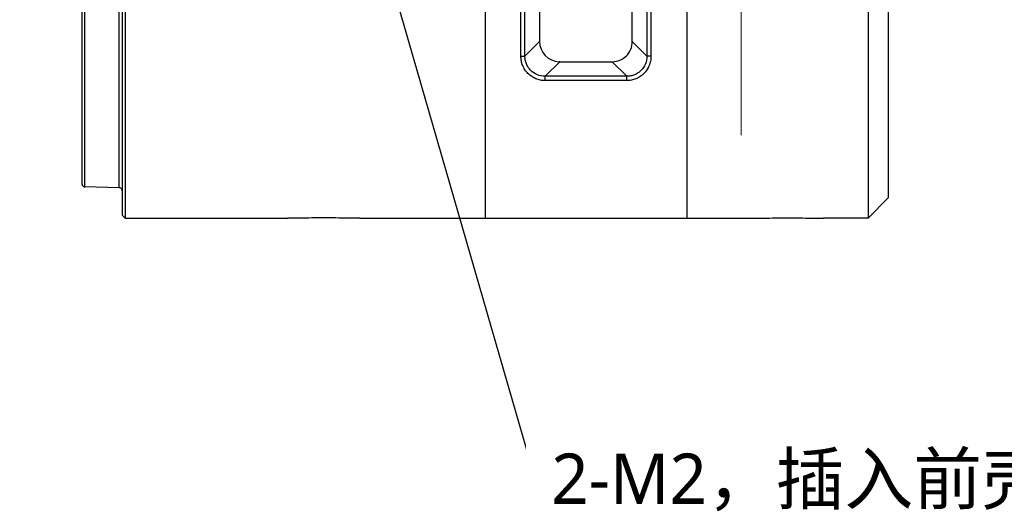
# Model space of a CAD drawing. Header units: millimetres. Extents: x 6362 to 6804, y -1856 to -1543.
# Tile 18 of 28: x 6697 to 6746, y -1687 to -1663. Entities that reach past the tile are written whole.
import ezdxf

# ---------------------------------------------------------------- set-up
doc = ezdxf.new("R2010")
doc.units = ezdxf.units.MM
doc.linetypes.add('CENTER2', pattern=[28.575, 19.05, -3.175, 3.175, -3.175])
doc.styles.get("Standard").update_dxf_attribs({"font": 'AcadEref.ttf'})
doc.styles.add('微软雅黑', font='txt')
doc.dimstyles.get("Standard").update_dxf_attribs({"dimtxt": 0.15625, "dimasz": 0.1875, "dimexe": 0.18, "dimexo": 0.0625, "dimgap": 0.09, "dimtad": 0, "dimtih": 1, "dimtoh": 1, "dimdec": 3, "dimzin": 4, "dimdsep": 46, "dimtxsty": 'Standard', "dimblk": 'CLOSED', "dimblk1": 'CLOSED', "dimblk2": 'CLOSED', "dimcen": 0.09, "dimadec": 0, "dimazin": 0, "dimtp": 0.001, "dimtm": 0.001, "dimtfac": 1, "dimtdec": 3, "dimtofl": 0, "dimtmove": 0, "dimatfit": 3, "dimldrblk": 'CLOSED', "dimfxl": 1, "dimtolj": 1, "dimtzin": 4, "dimarcsym": 0})

# ---------------------------------------------------------------- blocks, each defined once
blk = doc.blocks.new('_CLOSED')
at = {"color": 0, "linetype": 'ByBlock'}
for p, q in [((0, 0), (-1, 0.167)), ((-1, 0.167), (-1, -0.167)), ((-1, -0.167), (0, 0)), ((-1, 0), (0, 0))]:
    blk.add_line(p, q, dxfattribs=at)

msp = doc.modelspace()

# ---------------------------------------------------------------- linework, layer by layer
at = {"color": 7, "linetype": 'Continuous'}
for p, q in [((6701.93, -1630.748), (6701.93, -1672.45)), ((6702.08, -1630.597), (6702.08, -1672.6)), ((6719.93, -1630.597), (6719.93, -1672.6)), ((6729.93, -1630.597), (6729.93, -1672.6)), ((6738.93, -1630.597), (6738.93, -1672.6)), ((6739.93, -1631.597), (6739.93, -1671.6)), ((6700.076, -1671.05), (6700.076, -1632.147)), ((6701.784, -1671.095), (6701.784, -1632.102)), ((6721.704, -1664.579), (6721.703, -1653.621)), ((6728.156, -1653.621), (6728.156, -1664.579)), ((6722.628, -1654.346), (6722.628, -1663.85)), ((6727.23, -1663.849), (6727.23, -1654.347)), ((6699.93, -1661.049), (6699.93, -1670.9)), ((6721.904, -1664.575), (6722.628, -1663.85)), ((6727.956, -1664.575), (6727.23, -1663.849)), ((6721.704, -1664.579), (6721.904, -1664.575)), ((6722.905, -1665.572), (6723.628, -1664.849)), ((6723.594, -1664.848), (6726.23, -1664.848)), ((6723.594, -1664.848), (6723.604, -1664.848)), ((6723.628, -1664.849), (6723.604, -1664.848)), ((6726.955, -1665.572), (6726.23, -1664.848)), ((6728.156, -1664.579), (6727.956, -1664.575)), ((6726.955, -1665.572), (6722.905, -1665.572)), ((6722.905, -1665.785), (6722.905, -1665.572)), ((6726.955, -1665.785), (6722.905, -1665.785)), ((6726.955, -1665.785), (6726.955, -1665.572)), ((6699.93, -1670.9), (6699.93, -1670.9)), ((6699.93, -1670.9), (6699.93, -1670.9)), ((6701.784, -1671.095), (6700.076, -1671.05)), ((6739.93, -1671.6), (6738.93, -1672.6)), ((6702.08, -1672.6), (6701.93, -1672.45)), ((6702.08, -1672.6), (6702.08, -1672.6)), ((6702.08, -1672.6), (6702.08, -1672.6)), ((6702.08, -1672.6), (6710.143, -1672.6)), ((6702.08, -1672.6), (6702.08, -1672.6)), ((6713.716, -1672.6), (6733.143, -1672.6)), ((6736.717, -1672.6), (6736.73, -1672.6)), ((6738.929, -1672.6), (6736.717, -1672.6))]:
    msp.add_line(p, q, dxfattribs=at)
at = {"color": 6, "linetype": 'CENTER2', "lineweight": 5}
msp.add_line((6732.629, -1668.482), (6732.629, -1635.099), dxfattribs=at)
at = {"color": 7, "linetype": 'Continuous'}
for points in [[(6699.93, -1670.9), (6699.931, -1670.918), (6699.934, -1670.937), (6699.94, -1670.956), (6699.949, -1670.974), (6699.96, -1670.991), (6699.973, -1671.006), (6699.989, -1671.019), (6700.006, -1671.031), (6700.025, -1671.04), (6700.044, -1671.046), (6700.064, -1671.049), (6700.076, -1671.05)], [(6701.93, -1671.245), (6701.929, -1671.229), (6701.924, -1671.205), (6701.916, -1671.182), (6701.904, -1671.161), (6701.889, -1671.142), (6701.871, -1671.126), (6701.852, -1671.113), (6701.829, -1671.103), (6701.805, -1671.097), (6701.784, -1671.095)]]:
    msp.add_lwpolyline(points, dxfattribs=at)
for centre, radius, start, end in [((6723.626, -1663.852), 0.997, 179.9227, 268.1394), ((6726.231, -1663.849), 0.999, 269.9872, 0.0128), ((6723.627, -1663.849), 1, 268.0882, 268.6728), ((6723.627, -1663.852), 0.997, 268.6724, 270.0635)]:
    msp.add_arc(centre, radius, start, end, dxfattribs=at)
for points, knots in [([(6721.904, -1664.575), (6721.902, -1662.837), (6721.904, -1659.186), (6721.903, -1655.535), (6721.903, -1653.621)], [0, 0, 0, 0, 0.475834, 1, 1, 1, 1]), ([(6727.956, -1653.621), (6727.956, -1655.536), (6727.956, -1659.187), (6727.957, -1662.838), (6727.956, -1664.575)], [0, 0, 0, 0, 0.524425, 1, 1, 1, 1]), ([(6722.905, -1665.785), (6722.827, -1665.785), (6722.67, -1665.77), (6722.444, -1665.701), (6722.234, -1665.589), (6722.05, -1665.437), (6721.899, -1665.252), (6721.787, -1665.04), (6721.719, -1664.813), (6721.704, -1664.656), (6721.704, -1664.579)], [0, 0, 0, 0, 0.123736, 0.248426, 0.37364, 0.498948, 0.625007, 0.751665, 0.876907, 1, 1, 1, 1]), ([(6722.905, -1665.572), (6722.775, -1665.573), (6722.512, -1665.521), (6722.234, -1665.336), (6722.066, -1665.132), (6721.973, -1664.957), (6721.916, -1664.769), (6721.904, -1664.639), (6721.904, -1664.575)], [0, 0, 0, 0, 0.248629, 0.498682, 0.62485, 0.751518, 0.876799, 1, 1, 1, 1]), ([(6727.956, -1664.575), (6727.956, -1664.705), (6727.903, -1664.969), (6727.715, -1665.247), (6727.51, -1665.413), (6727.335, -1665.504), (6727.148, -1665.56), (6727.019, -1665.573), (6726.955, -1665.572)], [0, 0, 0, 0, 0.250251, 0.501014, 0.626936, 0.753096, 0.877656, 1, 1, 1, 1]), ([(6728.156, -1664.579), (6728.156, -1664.657), (6728.14, -1664.816), (6728.07, -1665.045), (6727.958, -1665.256), (6727.806, -1665.44), (6727.621, -1665.592), (6727.411, -1665.703), (6727.186, -1665.771), (6727.031, -1665.785), (6726.955, -1665.785)], [0, 0, 0, 0, 0.125228, 0.251321, 0.377547, 0.503185, 0.628819, 0.754491, 0.878394, 1, 1, 1, 1]), ([(6711.93, -1672.595), (6711.533, -1672.595), (6711.002, -1672.596), (6710.406, -1672.599), (6710.208, -1672.6), (6710.143, -1672.6)], [0, 0, 0, 0, 0.666842, 0.891439, 1, 1, 1, 1]), ([(6713.716, -1672.6), (6713.651, -1672.6), (6713.452, -1672.599), (6712.856, -1672.596), (6712.326, -1672.595), (6711.93, -1672.595)], [0, 0, 0, 0, 0.109184, 0.334719, 1, 1, 1, 1]), ([(6733.143, -1672.6), (6733.207, -1672.6), (6733.405, -1672.599), (6734.001, -1672.596), (6734.931, -1672.594), (6735.861, -1672.596), (6736.456, -1672.599), (6736.654, -1672.6), (6736.717, -1672.6)], [0, 0, 0, 0, 0.054013, 0.166217, 0.500576, 0.834612, 0.946836, 1, 1, 1, 1])]:
    msp.add_open_spline(points, degree=3, knots=knots, dxfattribs=at)

# ---------------------------------------------------------------- texts
at = {"color": 3, "linetype": 'ByBlock', "lineweight": 5, "insert": (6648.484, -1681.658), "char_height": 2.5, "width": 39.43295, "attachment_point": 1, "style": '微软雅黑', "bg_fill": 2}
msp.add_mtext('4-M2，有效牙深4.0mm，插入深度4.6mm', dxfattribs=at)

# ---------------------------------------------------------------- leaders
at = {"color": 3, "linetype": 'ByBlock', "lineweight": 5, "annotation_type": 0, "has_hookline": 1, "hookline_direction": 0, "text_width": 42.103}
msp.add_leader([(6714.76, -1659.099), (6722.076, -1684.416), (6723.676, -1684.416)], dimstyle='Standard', override={"dimasz": 1.6, "dimexe": 0.3998, "dimgap": 0.3998, "dimtad": 0}, dxfattribs=at)

# ---------------------------------------------------------------- next in the draw order: texts
at = {"color": 3, "linetype": 'ByBlock', "lineweight": 5, "insert": (6723.206, -1684.272), "char_height": 2.5, "width": 46.20825, "attachment_point": 1, "style": '微软雅黑', "bg_fill": 2}
msp.add_mtext('2-M2，插入前壳深度3.6mm', dxfattribs=at)

doc.saveas('drawing.dxf')
